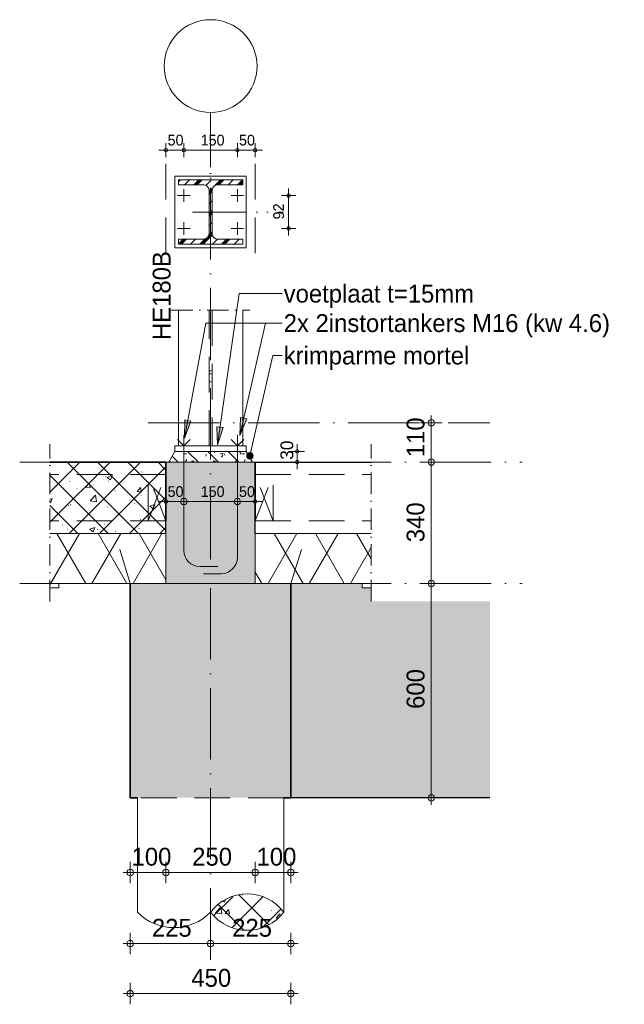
# Model space of a CAD drawing. Header units: millimetres. Extents: x 1146 to 62151, y -2394 to 40413.
# Tile 13 of 16: x 48985 to 50678, y -1628 to 1129. Entities that reach past the tile are written whole.
import ezdxf

# ---------------------------------------------------------------- set-up
doc = ezdxf.new("R2010")
doc.units = ezdxf.units.MM
for name, pattern in [('00_PBT_AFBR', [100, 60, -20, 0, -20]), ('00_PBT_HART', [240, 150, -30, 0, -30, 0, -30]), ('00_PBT_HID2', [150, 100, -50]), ('00_PBT_STRA', [560, 200, -40, 0, -40, 200, -40, 0, -40])]:
    doc.linetypes.add(name, pattern=pattern)
for name, color, linetype, lineweight in [('A-____-____-DIMS', 211, 'Continuous', 13), ('A-____-____-DIMS-20', 211, 'Continuous', 13), ('A-____-NOTE-TEXT', 131, 'Continuous', 18), ('A-DETL-____-OTLN', 90, 'Continuous', 13), ('A-DETL-GENF-HDLN', 90, '00_PBT_HID2', 18), ('A-DETL-GENF-OTLN', 92, 'Continuous', 18), ('A-FLOR-____-MCUT', 192, 'Continuous', 35), ('A-FLOR-____-OTLN', 192, 'Continuous', 25), ('A-FLOR-____-PATT', 8, 'Continuous', 35), ('A-FLOR-LEVL-OTLN', 51, 'Continuous', 13), ('G-____-____-TEXT', 231, 'Continuous', 13), ('S-BEAM-____-MCUT', 12, 'Continuous', 18), ('S-BEAM-____-OTLN', 12, 'Continuous', 25), ('S-COLS-____-IDEN', 171, 'Continuous', 18), ('S-COLS-____-OTLN', 52, 'Continuous', 25), ('S-FNDN-____-HDLN', 4, '00_PBT_HID2', 18), ('S-GRID-____-OTLN', 1, 'Continuous', 13)]:
    doc.layers.add(name, color=color, linetype=linetype, lineweight=lineweight)
doc.styles.add('PBT-Font_4', font='PBT-FONT.ttf', dxfattribs={"height": 36})
doc.styles.add('PBT-Font_6', font='PBT-FONT.ttf', dxfattribs={"height": 50})
doc.styles.add('PBT-Font_7', font='PBT-FONT.ttf', dxfattribs={"height": 30})
doc.dimstyles.new('PBT_DIM_1_50mm_nk', dxfattribs={"dimscale": 304.8, "dimtxt": 30.082649, "dimasz": 0.032808, "dimexe": 0.065617, "dimexo": 0.0625, "dimgap": 0.013123, "dimtad": 1, "dimdec": 3, "dimrnd": 0.001, "dimdsep": 46, "dimtxsty": 'PBT-Font_7', "dimblk1": 'DOTBLANK', "dimblk2": 'DOTBLANK', "dimsah": 1, "dimcen": 0.09, "dimdle": 0.065617, "dimazin": 0, "dimtfac": 1, "dimtdec": 4, "dimtix": 1, "dimtmove": 0, "dimatfit": 3, "dimfxl": 0.065617, "dimfxlon": 1, "dimtvp": 1, "dimtolj": 1, "dimtzin": 0, "dimarcsym": 2})
doc.dimstyles.new('PBT_DIM_1_80mm_1', dxfattribs={"dimscale": 304.8, "dimtxt": 36.099179, "dimasz": 0.032808, "dimexe": 0.065617, "dimexo": 0.0625, "dimgap": 6.56168e-06, "dimtad": 1, "dimdec": 3, "dimrnd": 0.001, "dimdsep": 46, "dimtxsty": 'PBT-Font_4', "dimblk1": 'DOTBLANK', "dimblk2": 'DOTBLANK', "dimsah": 1, "dimcen": 0.09, "dimdle": 0.065617, "dimazin": 0, "dimtfac": 1, "dimtdec": 4, "dimtix": 1, "dimtmove": 2, "dimatfit": 3, "dimfxl": 0.065617, "dimfxlon": 1, "dimtvp": 1, "dimtolj": 1, "dimtzin": 0, "dimarcsym": 2})
doc.dimstyles.new('PBT_DIM_2_50mm_nk_1', dxfattribs={"dimscale": 304.8, "dimtxt": 50.137748, "dimasz": 0.059055, "dimexe": 0.098425, "dimexo": 0.0625, "dimgap": 0.013123, "dimtad": 1, "dimdec": 3, "dimrnd": 0.001, "dimdsep": 46, "dimtxsty": 'PBT-Font_6', "dimblk1": 'DOTBLANK', "dimblk2": 'DOTBLANK', "dimsah": 1, "dimcen": 0.09, "dimdle": 0.065617, "dimazin": 0, "dimtfac": 1, "dimtdec": 4, "dimtix": 1, "dimtmove": 0, "dimatfit": 3, "dimfxl": 0.098425, "dimfxlon": 1, "dimtvp": 1, "dimtolj": 1, "dimtzin": 0, "dimarcsym": 2})

# ---------------------------------------------------------------- blocks, each defined once
blk = doc.blocks.new('28_PBT_SC_stalen kolom_H-profiel_R24 - HE180B-1678606-0_04')
at = {"layer": 'S-COLS-____-OTLN', "lineweight": 18}
for p, q in [((19255, -65), (19255, 315)), ((19435, 315), (19435, -65))]:
    blk.add_line(p, q, dxfattribs=at)
at = {"layer": 'S-COLS-____-OTLN', "linetype": '00_PBT_HID2', "lineweight": 13}
for p, q in [((19340.75, -65), (19340.75, 315)), ((19349.25, 315), (19349.25, -65))]:
    blk.add_line(p, q, dxfattribs=at)
at = {"layer": 'S-COLS-____-OTLN', "linetype": '00_PBT_HART', "lineweight": 13}
blk.add_line((19345, -65), (19345, 315), dxfattribs=at)
blk = doc.blocks.new('17_PBT_SFO_paal_rond_R24 - Ø410-500 _vHek Combi_-1669966-0_04')
at = {"layer": 'A-DETL-GENF-OTLN', "lineweight": 13}
h = blk.add_hatch(dxfattribs=at)
h.set_pattern_fill('FP_48', color=9, style=0, pattern_type=2)
h.set_pattern_definition([(45, (19088.2, 847.874), (-42.4264, 42.4264), []), (135, (19088.2, 847.874), (-42.4264, -42.4264), []), (50, (19088.2, 847.87), (143.452, -12.5505), [15, -165]), (355, (19088.2, 847.87), (-27.75, 150.438), [12, -132]), (100.451, (19100.15, 846.83), (115.7025, 137.887), [12.748, -140.228]), (46.184, (19088.2, 887.87), (213.449, -33.104), [22.5, -247.5]), (96.636, (19105.99, 885.12), (186.931, 194.825), [19.122, -210.343]), (351.184, (19088.2, 887.87), (186.933, 194.823), [18, -198]), (21, (19108.2, 877.87), (119.3814, -80.524), [15, -165]), (326, (19108.2, 877.87), (48.663, 145.03), [12, -132]), (71.451, (19118.15, 871.16), (168.045, 64.505), [12.748, -140.228]), (37.5, (19088.2, 847.874), (2.432, 66.5788), [0.6706, -129.729, 0.6706, -133.329, -132.5]), (37.5, (19088.2, 847.874), (2.432, 66.5788), [-264.4, 0.6706, -131.829]), (7.5, (19088.2, 847.874), (52.614, 78.8823), [0.6706, -75.729, 0.6706, -126.729, -50.5]), (7.5, (19088.2, 847.874), (52.614, 78.8823), [-203.8, 0.6706, -49.829]), (327.5, (19043.6, 847.874), (106.7645, -4.511), [0.6706, -49.329, 0.6706, -155.329, -207]), (327.5, (19043.6, 847.874), (106.7645, -4.511), [-206, 0.6706, -206.329]), (317.5, (19023.6, 847.87), (116.6372, 20.021), [0.6706, -64.329, 0.6706, -102.929, -147]), (317.5, (19023.6, 847.87), (116.6372, 20.021), [-168.6, 0.6706, -146.329]), (317.5, (19023.6, 847.87), (116.6372, 20.021), [0.6706, -64.329, 0.6706, -102.929, -147]), (317.5, (19023.6, 847.87), (116.6372, 20.021), [-168.6, 0.6706, -146.329])])
h.paths.add_polyline_path([(19447.5, -1421), (19476.9, -1417.6), (19504.7, -1407.5), (19529.5, -1391.4), (19550, -1370), (19529.5, -1348.6), (19504.7, -1332.5), (19476.9, -1322.4), (19447.5, -1319), (19418.1, -1322.4), (19390.3, -1332.5), (19365.5, -1348.6), (19345, -1370), (19365.5, -1391.4), (19390.3, -1407.5), (19418.1, -1417.6)])
at = {"layer": 'A-DETL-GENF-HDLN'}
blk.add_line((19550, -1050), (19140, -1050), dxfattribs=at)
at = {"layer": 'A-DETL-GENF-OTLN'}
for p, q in [((19140, -1370), (19140, -1050)), ((19550, -1050), (19550, -1370))]:
    blk.add_line(p, q, dxfattribs=at)
for centre, radius, start, end in [((19447.5, -1447.6), 128.6, 37.1283, 142.8717), ((19242.5, -1270.5), 142.9, 224.1487, 315.8513), ((19447.5, -1292.4), 128.6, 217.1283, 322.8717)]:
    blk.add_arc(centre, radius, start, end, dxfattribs=at)
blk = doc.blocks.new('00_PBT_DI_LIB_kanaalplaat_Ldrsn - 200 mm geïsoleerd _140 nok_-1677083-0_04')
at = {"layer": 'A-DETL-GENF-OTLN', "lineweight": 13}
h = blk.add_hatch(dxfattribs=at)
h.set_pattern_fill('FP_56', color=256, style=0, pattern_type=2)
h.set_pattern_definition([(60, (19649.42, -465.06), (-86.603, 50), []), (120, (19649.42, -465.06), (-86.603, -50), [])])
h.paths.add_polyline_path([(19770, -462), (19795, -462), (19795, -310), (19470, -310), (19470, -450), (19770, -450)])
at = {"layer": 'A-DETL-GENF-HDLN'}
for p, q in [((19470, -275), (19470, -110)), ((19470, -145), (19795, -145)), ((19470, -275), (19520, -145)), ((19520, -275), (19470, -145)), ((19520, -275), (19520, -145)), ((19470, -275), (19795, -275)), ((19470, -450), (19470, -310)), ((19570, -450), (19612.8, -310)), ((19570, -450), (19470, -450))]:
    blk.add_line(p, q, dxfattribs=at)
at = {"layer": 'A-DETL-GENF-OTLN', "lineweight": 35}
for p, q in [((19470, -275), (19470, -110)), ((19571, -310), (19570, -310))]:
    blk.add_line(p, q, dxfattribs=at)
at = {"layer": 'A-DETL-GENF-OTLN', "lineweight": 25}
blk.add_line((19470, -310), (19470, -275), dxfattribs=at)
at = {"layer": 'A-DETL-GENF-OTLN'}
for p, q in [((19795, -310), (19470, -310)), ((19470, -310), (19470, -450)), ((19470, -450), (19770, -450)), ((19770, -450), (19770, -462)), ((19770, -462), (19795, -462))]:
    blk.add_line(p, q, dxfattribs=at)
blk = doc.blocks.new('00_PBT_DI_afbreeklijn - Afbreeklijn doorsteek 50-1671760-0_04')
at = {"layer": 'A-DETL-GENF-OTLN', "linetype": '00_PBT_AFBR'}
blk.add_line((19795, -500), (19795, -60), dxfattribs=at)
blk = doc.blocks.new('00_PBT_DI_LIB_kanaalplaat_Ldrsn - 200 mm geïsoleerd _140 nok_-1677282-0_04')
at = {"layer": 'A-DETL-GENF-OTLN', "lineweight": 13}
h = blk.add_hatch(dxfattribs=at)
h.set_pattern_fill('FP_57', color=256, style=0, pattern_type=2)
h.set_pattern_definition([(120, (19040.58, -465.06), (86.603, 50), []), (60, (19040.58, -465.06), (86.603, -50), [])])
h.paths.add_polyline_path([(18920, -462), (18920, -450), (19220, -450), (19220, -310), (18895, -310), (18895, -462)])
at = {"layer": 'A-DETL-GENF-HDLN'}
for p, q in [((19220, -275), (19220, -110)), ((19220, -145), (18895, -145)), ((19170, -275), (19170, -145)), ((19220, -275), (19170, -145)), ((19170, -275), (19220, -145)), ((19220, -275), (18895, -275)), ((19120, -450), (19077.2, -310)), ((19220, -450), (19220, -310)), ((19120, -450), (19220, -450))]:
    blk.add_line(p, q, dxfattribs=at)
at = {"layer": 'A-DETL-GENF-OTLN', "lineweight": 35}
for p, q in [((19220, -275), (19220, -110)), ((19119, -310), (19120, -310))]:
    blk.add_line(p, q, dxfattribs=at)
at = {"layer": 'A-DETL-GENF-OTLN', "lineweight": 25}
blk.add_line((19220, -310), (19220, -275), dxfattribs=at)
at = {"layer": 'A-DETL-GENF-OTLN'}
for p, q in [((19220, -310), (18895, -310)), ((19220, -450), (19220, -310)), ((18895, -462), (18920, -462)), ((18920, -462), (18920, -450)), ((18920, -450), (19220, -450))]:
    blk.add_line(p, q, dxfattribs=at)
blk = doc.blocks.new('00_PBT_DI_afbreeklijn - Afbreeklijn doorsteek 50-1636253-0_04')
at = {"layer": 'A-DETL-GENF-OTLN', "linetype": '00_PBT_AFBR'}
blk.add_line((18895, -500), (18895, -60), dxfattribs=at)
blk = doc.blocks.new('00_PBT_DI_afbreeklijn - Afbreeklijn doorsteek 20-1685931-0_04')
at = {"layer": 'A-DETL-GENF-OTLN', "linetype": '00_PBT_AFBR'}
blk.add_line((19235, 315), (19455, 315), dxfattribs=at)
blk = doc.blocks.new('00_STR_DI_boutsymbool - Bout met haak-1680228-0_04')
at = {"layer": 'A-DETL-GENF-OTLN'}
for p, q in [((19420, -65), (19402.3, -47.3)), ((19420, -65), (19420, -35)), ((19420, -65), (19437.7, -47.3)), ((19420, -65), (19420, -377.5)), ((19375, -422.5), (19325, -422.5))]:
    blk.add_line(p, q, dxfattribs=at)
blk.add_arc((19375, -377.5), 45, 270, 0, dxfattribs=at)
blk = doc.blocks.new('00_STR_DI_boutsymbool - Bout met haak-1680216-0_04')
at = {"layer": 'A-DETL-GENF-OTLN'}
for p, q in [((19270, -65), (19252.3, -47.3)), ((19270, -65), (19270, -35)), ((19270, -65), (19287.7, -47.3)), ((19270, -65), (19270, -357.5)), ((19315, -402.5), (19365, -402.5))]:
    blk.add_line(p, q, dxfattribs=at)
blk.add_arc((19315, -357.5), 45, 180, 270, dxfattribs=at)
blk = doc.blocks.new('DIMBLOCK68-0_04')
at = {"layer": 'A-____-____-DIMS-20'}
for p, q in [((50137.9, -450), (50107.9, -450)), ((50137.9, -1070), (50137.9, -450)), ((50137.9, -450), (50167.9, -450)), ((50137.9, -1050), (50107.9, -1050)), ((50137.9, -1050), (50167.9, -1050))]:
    blk.add_line(p, q, dxfattribs=at)
for centre in [(50137.9, -450), (50137.9, -1050)]:
    blk.add_circle(centre, 9, dxfattribs=at)
at = {"layer": 'A-____-____-DIMS-20', "color": 0, "insert": (50068.7, -801.1), "char_height": 50, "width": 122.601, "attachment_point": 1, "rotation": 90, "line_spacing_factor": 1.135194, "style": 'PBT-Font_6'}
blk.add_mtext('600', dxfattribs=at)
blk = doc.blocks.new('_DotBlank')
at = {"color": 0, "linetype": 'ByBlock', "lineweight": -2}
blk.add_line((-0.5, 0), (-1, 0), dxfattribs=at)
blk.add_circle((0, 0), 0.5, dxfattribs=at)
blk = doc.blocks.new('DIMBLOCK69-0_04')
at = {"layer": 'A-____-____-DIMS-20'}
for p, q in [((50137.9, -110), (50107.9, -110)), ((50137.9, -450), (50137.9, -110)), ((50137.9, -110), (50167.9, -110)), ((50137.9, -450), (50107.9, -450)), ((50137.9, -450), (50167.9, -450))]:
    blk.add_line(p, q, dxfattribs=at)
for centre in [(50137.9, -110), (50137.9, -450)]:
    blk.add_circle(centre, 9, dxfattribs=at)
at = {"layer": 'A-____-____-DIMS-20', "color": 0, "insert": (50068.7, -334.4), "char_height": 50, "width": 130.547, "attachment_point": 1, "rotation": 90, "line_spacing_factor": 1.135194, "style": 'PBT-Font_6'}
blk.add_mtext('340', dxfattribs=at)
blk = doc.blocks.new('DIMBLOCK70-0_04')
at = {"layer": 'A-____-____-DIMS-20'}
for p, q in [((50137.9, 0), (50107.9, 0)), ((50137.9, -110), (50137.9, 20)), ((50137.9, 0), (50167.9, 0)), ((50137.9, -110), (50107.9, -110)), ((50137.9, -110), (50167.9, -110))]:
    blk.add_line(p, q, dxfattribs=at)
for centre in [(50137.9, 0), (50137.9, -110)]:
    blk.add_circle(centre, 9, dxfattribs=at)
at = {"layer": 'A-____-____-DIMS-20', "color": 0, "insert": (50068.7, -96.6), "char_height": 50, "width": 99.897, "attachment_point": 1, "rotation": 90, "line_spacing_factor": 1.135194, "style": 'PBT-Font_6'}
blk.add_mtext('110', dxfattribs=at)
blk = doc.blocks.new('DIMBLOCK71-0_04')
at = {"layer": 'A-____-____-DIMS-20'}
for p, q in [((49294.6, -1259), (49294.6, -1229)), ((49394.6, -1259), (49394.6, -1229)), ((49274.6, -1259), (49394.6, -1259)), ((49294.6, -1259), (49294.6, -1289)), ((49394.6, -1259), (49394.6, -1289))]:
    blk.add_line(p, q, dxfattribs=at)
for centre in [(49294.6, -1259), (49394.6, -1259)]:
    blk.add_circle(centre, 9, dxfattribs=at)
at = {"layer": 'A-____-____-DIMS-20', "color": 0, "insert": (49298.3, -1189.9), "char_height": 50, "width": 111.249, "attachment_point": 1, "line_spacing_factor": 1.135194, "style": 'PBT-Font_6'}
blk.add_mtext('100', dxfattribs=at)
blk = doc.blocks.new('DIMBLOCK72-0_04')
at = {"layer": 'A-____-____-DIMS-20'}
for p, q in [((49394.6, -1259), (49394.6, -1229)), ((49644.6, -1259), (49644.6, -1229)), ((49394.6, -1259), (49644.6, -1259)), ((49394.6, -1259), (49394.6, -1289)), ((49644.6, -1259), (49644.6, -1289))]:
    blk.add_line(p, q, dxfattribs=at)
for centre in [(49394.6, -1259), (49644.6, -1259)]:
    blk.add_circle(centre, 9, dxfattribs=at)
at = {"layer": 'A-____-____-DIMS-20', "color": 0, "insert": (49468.1, -1189.9), "char_height": 50, "width": 123.736, "attachment_point": 1, "line_spacing_factor": 1.135194, "style": 'PBT-Font_6'}
blk.add_mtext('250', dxfattribs=at)
blk = doc.blocks.new('DIMBLOCK73-0_04')
at = {"layer": 'A-____-____-DIMS-20'}
for p, q in [((49644.6, -1259), (49644.6, -1229)), ((49744.6, -1259), (49744.6, -1229)), ((49644.6, -1259), (49764.6, -1259)), ((49644.6, -1259), (49644.6, -1289)), ((49744.6, -1259), (49744.6, -1289))]:
    blk.add_line(p, q, dxfattribs=at)
for centre in [(49644.6, -1259), (49744.6, -1259)]:
    blk.add_circle(centre, 9, dxfattribs=at)
at = {"layer": 'A-____-____-DIMS-20', "color": 0, "insert": (49648.3, -1189.9), "char_height": 50, "width": 111.249, "attachment_point": 1, "line_spacing_factor": 1.135194, "style": 'PBT-Font_6'}
blk.add_mtext('100', dxfattribs=at)
blk = doc.blocks.new('DIMBLOCK74-0_04')
at = {"layer": 'A-____-____-DIMS-20'}
for p, q in [((49294.6, -1458.2), (49294.6, -1428.2)), ((49519.6, -1458.2), (49519.6, -1428.2)), ((49274.6, -1458.2), (49519.6, -1458.2)), ((49294.6, -1458.2), (49294.6, -1488.2)), ((49519.6, -1458.2), (49519.6, -1488.2))]:
    blk.add_line(p, q, dxfattribs=at)
for centre in [(49294.6, -1458.2), (49519.6, -1458.2)]:
    blk.add_circle(centre, 9, dxfattribs=at)
at = {"layer": 'A-____-____-DIMS-20', "color": 0, "insert": (49355.1, -1389), "char_height": 50, "width": 124.871, "attachment_point": 1, "line_spacing_factor": 1.135194, "style": 'PBT-Font_6'}
blk.add_mtext('225', dxfattribs=at)
blk = doc.blocks.new('DIMBLOCK75-0_04')
at = {"layer": 'A-____-____-DIMS-20'}
for p, q in [((49519.6, -1458.2), (49519.6, -1428.2)), ((49744.6, -1458.2), (49744.6, -1428.2)), ((49519.6, -1458.2), (49764.6, -1458.2)), ((49519.6, -1458.2), (49519.6, -1488.2)), ((49744.6, -1458.2), (49744.6, -1488.2))]:
    blk.add_line(p, q, dxfattribs=at)
for centre in [(49519.6, -1458.2), (49744.6, -1458.2)]:
    blk.add_circle(centre, 9, dxfattribs=at)
at = {"layer": 'A-____-____-DIMS-20', "color": 0, "insert": (49580.1, -1389), "char_height": 50, "width": 124.871, "attachment_point": 1, "line_spacing_factor": 1.135194, "style": 'PBT-Font_6'}
blk.add_mtext('225', dxfattribs=at)
blk = doc.blocks.new('DIMBLOCK76-0_04')
at = {"layer": 'A-____-____-DIMS-20'}
for p, q in [((49294.6, -1598.2), (49294.6, -1568.2)), ((49744.6, -1598.2), (49744.6, -1568.2)), ((49274.6, -1598.2), (49764.6, -1598.2)), ((49294.6, -1598.2), (49294.6, -1628.2)), ((49744.6, -1598.2), (49744.6, -1628.2))]:
    blk.add_line(p, q, dxfattribs=at)
for centre in [(49294.6, -1598.2), (49744.6, -1598.2)]:
    blk.add_circle(centre, 9, dxfattribs=at)
at = {"layer": 'A-____-____-DIMS-20', "color": 0, "insert": (49465.7, -1529), "char_height": 50, "width": 129.412, "attachment_point": 1, "line_spacing_factor": 1.135194, "style": 'PBT-Font_6'}
blk.add_mtext('450', dxfattribs=at)
blk = doc.blocks.new('00_PBT_GA_stramienbol - Grid Head detail-1677896-0_04')
at = {"layer": 'A-____-NOTE-TEXT'}
blk.add_circle((19345, 998.5), 130, dxfattribs=at)
blk = doc.blocks.new('DIMBLOCK77-0_04')
at = {"layer": 'A-____-____-DIMS-20'}
for p, q in [((49394.6, -220.7), (49394.6, -200.7)), ((49444.6, -220.7), (49444.6, -200.7)), ((49374.6, -220.7), (49444.6, -220.7)), ((49394.6, -220.7), (49394.6, -240.7)), ((49444.6, -220.7), (49444.6, -240.7))]:
    blk.add_line(p, q, dxfattribs=at)
for centre, radius in [((49394.6, -220.7), 5), ((49444.6, -220.7), 9)]:
    blk.add_circle(centre, radius, dxfattribs=at)
at = {"layer": 'A-____-____-DIMS-20', "color": 0, "insert": (49399.2, -177.6), "char_height": 30, "width": 49.04, "attachment_point": 1, "line_spacing_factor": 1.135194, "style": 'PBT-Font_7'}
blk.add_mtext('50', dxfattribs=at)
blk = doc.blocks.new('DIMBLOCK78-0_04')
at = {"layer": 'A-____-____-DIMS-20'}
for p, q in [((49444.6, -220.7), (49444.6, -200.7)), ((49594.6, -220.7), (49594.6, -200.7)), ((49444.6, -220.7), (49594.6, -220.7)), ((49444.6, -220.7), (49444.6, -240.7)), ((49594.6, -220.7), (49594.6, -240.7))]:
    blk.add_line(p, q, dxfattribs=at)
for centre in [(49444.6, -220.7), (49594.6, -220.7)]:
    blk.add_circle(centre, 9, dxfattribs=at)
at = {"layer": 'A-____-____-DIMS-20', "color": 0, "insert": (49491.8, -177.6), "char_height": 30, "width": 66.749, "attachment_point": 1, "line_spacing_factor": 1.135194, "style": 'PBT-Font_7'}
blk.add_mtext('150', dxfattribs=at)
blk = doc.blocks.new('DIMBLOCK79-0_04')
at = {"layer": 'A-____-____-DIMS-20'}
for p, q in [((49594.6, -220.7), (49594.6, -200.7)), ((49644.6, -220.7), (49644.6, -200.7)), ((49594.6, -220.7), (49664.6, -220.7)), ((49594.6, -220.7), (49594.6, -240.7)), ((49644.6, -220.7), (49644.6, -240.7))]:
    blk.add_line(p, q, dxfattribs=at)
for centre, radius in [((49594.6, -220.7), 9), ((49644.6, -220.7), 5)]:
    blk.add_circle(centre, radius, dxfattribs=at)
at = {"layer": 'A-____-____-DIMS-20', "color": 0, "insert": (49599.2, -177.6), "char_height": 30, "width": 49.04, "attachment_point": 1, "line_spacing_factor": 1.135194, "style": 'PBT-Font_7'}
blk.add_mtext('50', dxfattribs=at)
blk = doc.blocks.new('DIMBLOCK80-0_04')
at = {"layer": 'A-____-____-DIMS-20'}
for p, q in [((49738.2, 636.1), (49718.2, 636.1)), ((49738.2, 656.1), (49738.2, 524.1)), ((49738.2, 636.1), (49758.2, 636.1)), ((49738.2, 544.1), (49718.2, 544.1)), ((49738.2, 544.1), (49758.2, 544.1))]:
    blk.add_line(p, q, dxfattribs=at)
for centre in [(49738.2, 636.1), (49738.2, 544.1)]:
    blk.add_circle(centre, 5, dxfattribs=at)
at = {"layer": 'A-____-____-DIMS-20', "color": 0, "insert": (49695.1, 569.4), "char_height": 30, "width": 49.722, "attachment_point": 1, "rotation": 90, "line_spacing_factor": 1.135194, "style": 'PBT-Font_7'}
blk.add_mtext('92', dxfattribs=at)
blk = doc.blocks.new('DIMBLOCK81-0_04')
at = {"layer": 'A-____-____-DIMS-20'}
for p, q in [((49394.6, 763.2), (49394.6, 783.2)), ((49444.6, 763.2), (49444.6, 783.2)), ((49374.6, 763.2), (49444.6, 763.2)), ((49394.6, 763.2), (49394.6, 743.2)), ((49444.6, 763.2), (49444.6, 743.2))]:
    blk.add_line(p, q, dxfattribs=at)
for centre in [(49394.6, 763.2), (49444.6, 763.2)]:
    blk.add_circle(centre, 5, dxfattribs=at)
at = {"layer": 'A-____-____-DIMS-20', "color": 0, "insert": (49399.2, 806.3), "char_height": 30, "width": 49.04, "attachment_point": 1, "line_spacing_factor": 1.135194, "style": 'PBT-Font_7'}
blk.add_mtext('50', dxfattribs=at)
blk = doc.blocks.new('DIMBLOCK82-0_04')
at = {"layer": 'A-____-____-DIMS-20'}
for p, q in [((49444.6, 763.2), (49444.6, 783.2)), ((49594.6, 763.2), (49594.6, 783.2)), ((49444.6, 763.2), (49594.6, 763.2)), ((49444.6, 763.2), (49444.6, 743.2)), ((49594.6, 763.2), (49594.6, 743.2))]:
    blk.add_line(p, q, dxfattribs=at)
for centre in [(49444.6, 763.2), (49594.6, 763.2)]:
    blk.add_circle(centre, 5, dxfattribs=at)
at = {"layer": 'A-____-____-DIMS-20', "color": 0, "insert": (49491.8, 806.3), "char_height": 30, "width": 66.749, "attachment_point": 1, "line_spacing_factor": 1.135194, "style": 'PBT-Font_7'}
blk.add_mtext('150', dxfattribs=at)
blk = doc.blocks.new('DIMBLOCK83-0_04')
at = {"layer": 'A-____-____-DIMS-20'}
for p, q in [((49594.6, 763.2), (49594.6, 783.2)), ((49644.6, 763.2), (49644.6, 783.2)), ((49594.6, 763.2), (49664.6, 763.2)), ((49594.6, 763.2), (49594.6, 743.2)), ((49644.6, 763.2), (49644.6, 743.2))]:
    blk.add_line(p, q, dxfattribs=at)
for centre in [(49594.6, 763.2), (49644.6, 763.2)]:
    blk.add_circle(centre, 5, dxfattribs=at)
at = {"layer": 'A-____-____-DIMS-20', "color": 0, "insert": (49599.2, 806.3), "char_height": 30, "width": 49.04, "attachment_point": 1, "line_spacing_factor": 1.135194, "style": 'PBT-Font_7'}
blk.add_mtext('50', dxfattribs=at)
blk = doc.blocks.new('DIMBLOCK84-0_04')
at = {"layer": 'A-____-____-DIMS-20'}
for p, q in [((49762.2, -80), (49742.2, -80)), ((49762.2, -60), (49762.2, -130)), ((49762.2, -80), (49782.2, -80)), ((49762.2, -110), (49742.2, -110)), ((49762.2, -110), (49782.2, -110))]:
    blk.add_line(p, q, dxfattribs=at)
for centre in [(49762.2, -80), (49762.2, -110)]:
    blk.add_circle(centre, 5, dxfattribs=at)
at = {"layer": 'A-____-____-DIMS-20', "color": 0, "insert": (49715.3, -103.5), "char_height": 36, "width": 59.666, "attachment_point": 1, "rotation": 90, "line_spacing_factor": 1.135194, "style": 'PBT-Font_4'}
blk.add_mtext('30', dxfattribs=at)

msp = doc.modelspace()

# ---------------------------------------------------------------- hatches: boundary and pattern name
at = {"layer": 'A-DETL-GENF-OTLN', "lineweight": 13}
h = msp.add_hatch(dxfattribs=at)
h.set_pattern_fill('FP_49', style=0, pattern_type=2)
h.set_pattern_definition([(45, (49262.827, 847.874), (-30.48, 30.48), []), (45, (49288.735, 847.874), (-30.48, 30.48), []), (45, (49290.26, 847.874), (-30.48, 30.48), []), (45, (49291.783, 847.874), (-30.48, 30.48), []), (45, (49293.307, 847.874), (-30.48, 30.48), []), (45, (49294.83, 847.874), (-30.48, 30.48), []), (45, (49296.355, 847.874), (-30.48, 30.48), []), (45, (49297.88, 847.874), (-30.48, 30.48), [])])
h.paths.add_polyline_path([(49429.6286, 500.0732), (49609.6286, 500.0732), (49609.6286, 514.0732), (49538.5113, 514.1215), (49534.9963, 514.5843), (49531.3786, 516.0828), (49528.272, 518.4666), (49525.8882, 521.5732), (49524.3897, 525.1909), (49523.8786, 529.0732), (49523.8786, 651.0732), (49524.3897, 654.9554), (49525.8882, 658.5732), (49528.272, 661.6798), (49531.3786, 664.0635), (49534.9963, 665.562), (49538.8786, 666.0732), (49609.6286, 666.0732), (49609.6286, 680.0732), (49429.6286, 680.0732), (49429.6286, 666.0732), (49500.3786, 666.0732), (49504.2609, 665.562), (49507.8786, 664.0635), (49510.9852, 661.6798), (49513.369, 658.5732), (49514.8675, 654.9554), (49515.3786, 651.0732), (49515.3786, 529.0732), (49514.8675, 525.1909), (49513.369, 521.5732), (49510.9852, 518.4666), (49507.8786, 516.0828), (49504.2609, 514.5843), (49500.3786, 514.0732), (49429.6286, 514.0732)])
h = msp.add_hatch(dxfattribs=at)
h.set_pattern_fill('FP_50', style=0, pattern_type=2)
h.set_pattern_definition([(0, (49262.827, 847.874), (81.28, 20.32), [6.706, -54.254, 6.706, -54.254, -325.12]), (0, (49262.827, 847.874), (81.28, 20.32), [-121.92, 6.706, -115.214, 6.706, -54.254, -142.24]), (0, (49262.827, 847.874), (81.28, 20.32), [-304.8, 6.706, -33.934, 6.706, -94.894]), (120, (49293.307, 858.034), (-58.23764, 60.23054), [6.706, -54.254, 6.706, -54.254, -325.12]), (120, (49293.307, 858.034), (-58.23764, 60.23054), [-121.92, 6.706, -115.214, 6.706, -54.254, -142.24]), (120, (49293.307, 858.034), (-58.23764, 60.23054), [-304.8, 6.706, -33.934, 6.706, -94.894]), (240, (49303.467, 898.674), (-23.04236, -80.55054), [6.706, -54.254, 6.706, -54.254, -325.12]), (240, (49303.467, 898.674), (-23.04236, -80.55054), [-121.92, 6.706, -115.214, 6.706, -54.254, -142.24]), (240, (49303.467, 898.674), (-23.04236, -80.55054), [-304.8, 6.706, -33.934, 6.706, -94.894])])
h.paths.add_polyline_path([(49636.9491, -110), (49619.6286, -80), (49419.6286, -80), (49402.3081, -110), (49538.5113, -110)])
h = msp.add_hatch(dxfattribs=at)
h.set_pattern_fill('FP_51', style=0, pattern_type=2)
h.set_pattern_definition([(135, (49262.827, 847.874), (-28.2843, -28.2843), [])])
h.paths.add_polyline_path([(49636.9491, -110), (49619.6286, -80), (49419.6286, -80), (49402.3081, -110), (49538.5113, -110)])
at = {"layer": 'A-DETL-GENF-OTLN'}
msp.add_hatch(color=253, dxfattribs=at).paths.add_polyline_path([(49644.6286, -450), (49644.6286, -110), (49394.6286, -110), (49394.6286, -450), (49538.5113, -450)])
at = {"layer": 'A-FLOR-____-PATT', "lineweight": 13}
h = msp.add_hatch(dxfattribs=at)
h.set_pattern_fill('FP_48', color=256, style=0, pattern_type=2)
h.set_pattern_definition([(45, (49262.827, 847.874), (-42.4264, 42.4264), []), (135, (49262.827, 847.874), (-42.4264, -42.4264), []), (50, (49262.83, 847.87), (143.452, -12.55), [15, -165]), (355, (49262.83, 847.87), (-27.75, 150.438), [12, -132]), (100.451, (49274.78, 846.83), (115.702, 137.887), [12.748, -140.228]), (46.184, (49262.83, 887.87), (213.449, -33.104), [22.5, -247.5]), (96.636, (49280.61, 885.12), (186.93, 194.825), [19.122, -210.343]), (351.184, (49262.83, 887.87), (186.933, 194.823), [18, -198]), (21, (49282.83, 877.87), (119.381, -80.524), [15, -165]), (326, (49282.83, 877.87), (48.663, 145.03), [12, -132]), (71.451, (49292.78, 871.16), (168.045, 64.505), [12.748, -140.228]), (37.5, (49262.827, 847.874), (2.432, 66.5788), [0.6706, -129.729, 0.6706, -133.329, -132.5]), (37.5, (49262.827, 847.874), (2.432, 66.5788), [-264.4, 0.6706, -131.829]), (7.5, (49262.83, 847.874), (52.614, 78.8823), [0.6706, -75.729, 0.6706, -126.729, -50.5]), (7.5, (49262.83, 847.874), (52.614, 78.8823), [-203.8, 0.6706, -49.829]), (327.5, (49218.227, 847.874), (106.7645, -4.511), [0.6706, -49.329, 0.6706, -155.329, -207]), (327.5, (49218.227, 847.874), (106.7645, -4.511), [-206, 0.671, -206.329]), (317.5, (49198.23, 847.87), (116.637, 20.021), [0.6706, -64.329, 0.6706, -102.929, -147]), (317.5, (49198.23, 847.87), (116.637, 20.021), [-168.6, 0.67, -146.329]), (317.5, (49198.23, 847.87), (116.637, 20.021), [0.6706, -64.329, 0.6706, -102.929, -147]), (317.5, (49198.23, 847.87), (116.637, 20.021), [-168.6, 0.67, -146.329])])
h.paths.add_polyline_path([(49394.6286, -310), (49394.6286, -110), (49069.6286, -110), (49069.6286, -310), (49094.6286, -310)])
at = {"layer": 'G-____-____-TEXT', "lineweight": 18}
for points in [[(49446.5932, -42.8963), (49464.3575, 4.6658), (49447.019, 7.8732)], [(49601.1964, -36.0988), (49621.0175, 10.6436), (49603.8352, 14.6039)], [(49538.8344, -61.7964), (49554.7208, -13.5745), (49537.2698, -11.0492)]]:
    msp.add_hatch(color=7, dxfattribs=at).paths.add_polyline_path(points)
h = msp.add_hatch(color=7, dxfattribs=at)
edge = h.paths.add_edge_path()
edge.add_arc((49629.7386, -92.3875), 9, 0, 360)
at = {"layer": 'S-BEAM-____-OTLN'}
for color, points in [(256, [(49294.6286, -1050), (49744.6286, -1050), (49744.6286, -450), (49294.6286, -450), (49294.6286, -525.0834)]), (10, [(49744.6286, -1050), (50302.2506, -1050), (50302.2506, -500), (49969.6286, -500), (49969.6286, -462), (49944.6286, -462), (49944.6286, -450), (49744.6286, -450), (49744.6286, -525.0834)])]:
    msp.add_hatch(color=color, dxfattribs=at).paths.add_polyline_path(points)

# ---------------------------------------------------------------- linework, layer by layer
at = {"layer": 'A-DETL-____-OTLN', "linetype": '00_PBT_HID2'}
for p, q in [((49394.6286, 475.0732), (49394.6286, 751.8516)), ((49644.6286, 475.0732), (49644.6286, 751.8516))]:
    msp.add_line(p, q, dxfattribs=at)
at = {"layer": 'A-DETL-____-OTLN', "linetype": '00_PBT_HART'}
for p, q in [((49519.6286, 475.0732), (49519.6286, 751.8516)), ((49468.8786, 590.0732), (49723.8786, 590.0732))]:
    msp.add_line(p, q, dxfattribs=at)
at = {"layer": 'A-DETL-____-OTLN'}
for p, q in [((49419.6286, 690.0732), (49619.6286, 690.0732)), ((49419.6286, 490.0732), (49419.6286, 690.0732)), ((49619.6286, 690.0732), (49619.6286, 490.0732)), ((49427.1286, 636.0732), (49462.1286, 636.0732)), ((49444.6286, 653.5732), (49444.6286, 618.5732)), ((49612.1286, 636.0732), (49577.1286, 636.0732)), ((49594.6286, 653.5732), (49594.6286, 618.5732)), ((49444.6286, 526.5732), (49444.6286, 561.5732)), ((49594.6286, 526.5732), (49594.6286, 561.5732)), ((49427.1286, 544.0732), (49462.1286, 544.0732)), ((49612.1286, 544.0732), (49577.1286, 544.0732)), ((49619.6286, 490.0732), (49419.6286, 490.0732))]:
    msp.add_line(p, q, dxfattribs=at)
at = {"layer": 'A-DETL-____-OTLN', "lineweight": 18}
for p, q in [((49429.6286, 680.0732), (49429.6286, 666.0732)), ((49609.6286, 680.0732), (49429.6286, 680.0732)), ((49429.6286, 666.0732), (49500.3786, 666.0732)), ((49538.8786, 666.0732), (49609.6286, 666.0732)), ((49609.6286, 666.0732), (49609.6286, 680.0732)), ((49515.3786, 651.0732), (49515.3786, 529.0732)), ((49523.8786, 529.0732), (49523.8786, 651.0732)), ((49500.3786, 514.0732), (49429.6286, 514.0732)), ((49429.6286, 514.0732), (49429.6286, 500.0732)), ((49429.6286, 500.0732), (49609.6286, 500.0732)), ((49609.6286, 514.0732), (49538.8786, 514.0732)), ((49609.6286, 500.0732), (49609.6286, 514.0732)), ((49419.6286, -80), (49402.3081, -110)), ((49619.6286, -65), (49419.6286, -65)), ((49419.6286, -65), (49419.6286, -80)), ((49619.6286, -80), (49419.6286, -80)), ((49619.6286, -80), (49619.6286, -65)), ((49636.9491, -110), (49619.6286, -80)), ((49402.3081, -110), (49394.6286, -110)), ((49394.6286, -110), (49394.6286, -310)), ((49402.3081, -110), (49636.9491, -110)), ((49644.6286, -110), (49636.9491, -110)), ((49644.6286, -310), (49644.6286, -110)), ((49394.6286, -450), (49644.6286, -450))]:
    msp.add_line(p, q, dxfattribs=at)
at = {"layer": 'A-DETL-____-OTLN', "linetype": '00_PBT_STRA', "lineweight": 18}
msp.add_line((49344.372, 0), (50302.2506, 0), dxfattribs=at)
at = {"layer": 'A-DETL-____-OTLN', "lineweight": 18}
for centre, start, end in [((49500.3786, 651.0732), 0, 90), ((49538.8786, 651.0732), 90, 180), ((49500.3786, 529.0732), 270, 360), ((49538.8786, 529.0732), 180, 270)]:
    msp.add_arc(centre, 15, start, end, dxfattribs=at)
at = {"layer": 'A-FLOR-____-MCUT'}
msp.add_line((49394.6286, -110), (49069.6286, -110), dxfattribs=at)
at = {"layer": 'A-FLOR-____-OTLN'}
msp.add_line((49644.6286, -110), (49969.6286, -110), dxfattribs=at)
at = {"layer": 'A-FLOR-LEVL-OTLN', "linetype": '00_PBT_STRA', "lineweight": 18}
for p, q in [((48984.8963, -110), (50392.6646, -110)), ((48984.8963, -450), (50392.6646, -450))]:
    msp.add_line(p, q, dxfattribs=at)
at = {"layer": 'G-____-____-TEXT', "color": 250, "lineweight": 18}
for p, q in [((49538.8344, -61.7964), (49600.1011, 361.5786)), ((49600.1011, 361.5786), (49720.3098, 361.5786)), ((49446.5932, -42.8963), (49506.1499, 279.054)), ((49506.1499, 279.054), (49720.3098, 279.054)), ((49601.1964, -36.0988), (49673.835, 279.054)), ((49673.835, 279.054), (49720.3098, 279.054)), ((49629.7386, -92.3875), (49694.0523, 188.2769)), ((49694.0523, 188.2769), (49720.3098, 188.2769)), ((49447.019, 7.8732), (49446.5932, -42.8963)), ((49446.5932, -42.8963), (49464.3575, 4.6658)), ((49464.3575, 4.6658), (49447.019, 7.8732)), ((49603.8352, 14.6039), (49601.1964, -36.0988)), ((49601.1964, -36.0988), (49621.0175, 10.6436)), ((49621.0175, 10.6436), (49603.8352, 14.6039)), ((49554.7208, -13.5745), (49537.2698, -11.0492)), ((49537.2698, -11.0492), (49538.8344, -61.7964)), ((49538.8344, -61.7964), (49554.7208, -13.5745))]:
    msp.add_line(p, q, dxfattribs=at)
msp.add_circle((49629.7386, -92.3875), 9, dxfattribs=at)
at = {"layer": 'S-BEAM-____-MCUT', "lineweight": 35}
for p, q in [((49294.6286, -450), (49294.6286, -1050)), ((49744.6286, -1050), (49744.6286, -450)), ((49294.6286, -1050), (49314.579, -1050)), ((49724.6782, -1050), (49744.6286, -1050))]:
    msp.add_line(p, q, dxfattribs=at)
at = {"layer": 'S-BEAM-____-OTLN'}
msp.add_line((50302.2506, -1050), (49744.6286, -1050), dxfattribs=at)
at = {"layer": 'S-GRID-____-OTLN', "linetype": '00_PBT_STRA', "lineweight": 18}
msp.add_line((49519.6286, -1503.272), (49519.6286, 867.8355), dxfattribs=at)

# ---------------------------------------------------------------- block references
at = {"layer": 'A-____-NOTE-TEXT'}
msp.add_blockref('00_PBT_GA_stramienbol - Grid Head detail-1677896-0_04', (30174.6286, 0), dxfattribs=at)
at = {"layer": 'A-DETL-GENF-OTLN'}
for name in ['00_PBT_DI_afbreeklijn - Afbreeklijn doorsteek 20-1685931-0_04', '00_STR_DI_boutsymbool - Bout met haak-1680216-0_04', '00_STR_DI_boutsymbool - Bout met haak-1680228-0_04', '00_PBT_DI_afbreeklijn - Afbreeklijn doorsteek 50-1636253-0_04', '00_PBT_DI_afbreeklijn - Afbreeklijn doorsteek 50-1671760-0_04', '00_PBT_DI_LIB_kanaalplaat_Ldrsn - 200 mm geïsoleerd _140 nok_-1677282-0_04', '00_PBT_DI_LIB_kanaalplaat_Ldrsn - 200 mm geïsoleerd _140 nok_-1677083-0_04']:
    msp.add_blockref(name, (30174.6286, 0), dxfattribs=at)
at = {"layer": 'S-COLS-____-OTLN', "linetype": '00_PBT_HART', "lineweight": 13}
msp.add_blockref('28_PBT_SC_stalen kolom_H-profiel_R24 - HE180B-1678606-0_04', (30174.6286, 0), dxfattribs=at)
at = {"layer": 'S-FNDN-____-HDLN'}
msp.add_blockref('17_PBT_SFO_paal_rond_R24 - Ø410-500 _vHek Combi_-1669966-0_04', (30174.6286, 0), dxfattribs=at)

# ---------------------------------------------------------------- texts
at = {"layer": 'G-____-____-TEXT', "color": 7, "lineweight": 18, "char_height": 50, "attachment_point": 1, "style": 'PBT-Font_6'}
for s, insert, width in [('voetplaat t=15mm', (49724.3098, 386.5786), 657.38375), ('2x 2instortankers M16 (kw 4.6)', (49724.3098, 304.054), 1173.6705), ('krimparme mortel', (49724.3098, 213.2769), 649.366875)]:
    msp.add_mtext(s, dxfattribs=dict(at, insert=insert, width=width))
at = {"layer": 'S-COLS-____-IDEN', "lineweight": 13, "insert": (49357.4574, 231.543), "char_height": 50, "width": 259.74675, "attachment_point": 1, "rotation": 90, "style": 'PBT-Font_6'}
msp.add_mtext('HE180B', dxfattribs=at)

# ---------------------------------------------------------------- dimensions: what is measured, and where the dimension line sits
at = {"layer": 'A-____-____-DIMS'}
for base, p1, p2, dimstyle, override, picture, middle in [((49444.6286, 763.1803), (49394.6286, 783.1803), (49444.6286, 743.1803), 'PBT_DIM_1_50mm_nk', {"dimpost": '<>', "dimfxl": 64.031242}, 'DIMBLOCK81-0_04', (49419.6286, 782.1803)), ((49594.6286, 763.1803), (49444.6286, 743.1803), (49594.6286, 743.1803), 'PBT_DIM_1_50mm_nk', {"dimpost": '<>', "dimfxl": 150}, 'DIMBLOCK82-0_04', (49519.6286, 782.1803)), ((49644.6286, 763.1803), (49594.6286, 743.1803), (49644.6286, 783.1803), 'PBT_DIM_1_50mm_nk', {"dimpost": '<>', "dimfxl": 64.031242}, 'DIMBLOCK83-0_04', (49619.6286, 782.1803)), ((49444.6286, -220.651), (49394.6286, -200.651), (49444.6286, -200.651), 'PBT_DIM_1_50mm_nk', {"dimpost": '<>', "dimfxl": 50}, 'DIMBLOCK77-0_04', (49419.6286, -201.651)), ((49594.6286, -220.651), (49444.6286, -200.651), (49594.6286, -200.651), 'PBT_DIM_1_50mm_nk', {"dimpost": '<>', "dimfxl": 150}, 'DIMBLOCK78-0_04', (49519.6286, -201.651)), ((49644.6286, -220.651), (49594.6286, -200.651), (49644.6286, -200.651), 'PBT_DIM_1_50mm_nk', {"dimpost": '<>', "dimfxl": 50}, 'DIMBLOCK79-0_04', (49619.6286, -201.651)), ((49394.6286, -1259.0018), (49294.6286, -1229.0018), (49394.6286, -1229.0018), 'PBT_DIM_2_50mm_nk_1', {"dimpost": '<>', "dimfxl": 100}, 'DIMBLOCK71-0_04', (49344.6286, -1230.0018)), ((49644.6286, -1259.0018), (49394.6286, -1229.0018), (49644.6286, -1229.0018), 'PBT_DIM_2_50mm_nk_1', {"dimpost": '<>', "dimfxl": 250}, 'DIMBLOCK72-0_04', (49519.6286, -1230.0018)), ((49744.6286, -1259.0018), (49644.6286, -1229.0018), (49744.6286, -1229.0018), 'PBT_DIM_2_50mm_nk_1', {"dimpost": '<>', "dimfxl": 100}, 'DIMBLOCK73-0_04', (49694.6286, -1230.0018)), ((49519.6286, -1458.1563), (49294.6286, -1428.1563), (49519.6286, -1428.1563), 'PBT_DIM_2_50mm_nk_1', {"dimpost": '<>', "dimfxl": 225}, 'DIMBLOCK74-0_04', (49407.1286, -1429.1563)), ((49744.6286, -1458.1563), (49519.6286, -1428.1563), (49744.6286, -1428.1563), 'PBT_DIM_2_50mm_nk_1', {"dimpost": '<>', "dimfxl": 225}, 'DIMBLOCK75-0_04', (49632.1286, -1429.1563)), ((49744.6286, -1598.1563), (49294.6286, -1568.1563), (49744.6286, -1568.1563), 'PBT_DIM_2_50mm_nk_1', {"dimpost": '<>', "dimfxl": 450}, 'DIMBLOCK76-0_04', (49519.6286, -1569.1563))]:
    dim = msp.add_linear_dim(base=base, p1=p1, p2=p2, dimstyle=dimstyle, override=override, dxfattribs=at)
    dim.commit()
    dim.dimension.update_dxf_attribs({"geometry": picture, "text_midpoint": middle})
for base, p1, p2, dimstyle, override, picture, middle in [((49738.1722, 544.0732), (49718.1722, 636.0732), (49718.1722, 544.0732), 'PBT_DIM_1_50mm_nk', {"dimpost": '<>', "dimfxl": 92}, 'DIMBLOCK80-0_04', (49719.1722, 590.0732)), ((50137.8853, 0), (50107.8853, -110), (50107.8853, 0), 'PBT_DIM_2_50mm_nk_1', {"dimpost": '<>', "dimfxl": 110}, 'DIMBLOCK70-0_04', (50108.8853, -55)), ((50137.8853, -110), (50107.8853, -450), (50107.8853, -110), 'PBT_DIM_2_50mm_nk_1', {"dimpost": '<>', "dimfxl": 340}, 'DIMBLOCK69-0_04', (50108.8853, -280)), ((50137.8853, -450), (50107.8853, -1050), (50107.8853, -450), 'PBT_DIM_2_50mm_nk_1', {"dimpost": '<>', "dimfxl": 600}, 'DIMBLOCK68-0_04', (50108.8853, -750))]:
    dim = msp.add_linear_dim(base=base, p1=p1, p2=p2, angle=90, dimstyle=dimstyle, override=override, dxfattribs=at)
    dim.commit()
    dim.dimension.update_dxf_attribs({"geometry": picture, "text_midpoint": middle})
dim = msp.add_linear_dim(base=(49762.2124, -110), p1=(49742.2124, -80), p2=(49782.2124, -110), angle=90, dimstyle='PBT_DIM_1_80mm_1', override={"dimpost": '<>', "dimfxl": 50}, dxfattribs=at)
dim.commit()
dim.dimension.update_dxf_attribs({"geometry": 'DIMBLOCK84-0_04', "text_midpoint": (49739.3126, -73.6505), "dimtype": 160, "text_rotation": 90})

doc.saveas('drawing.dxf')
